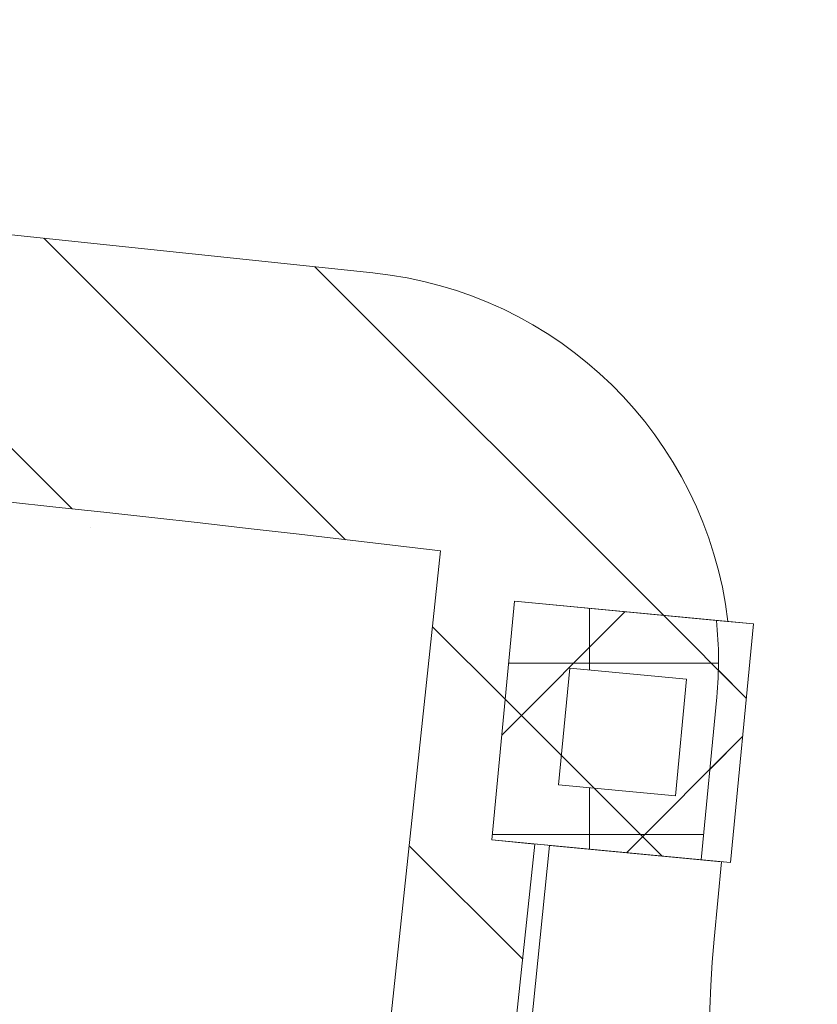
# Model space of a CAD drawing. Header units: metres. Extents: x 167411 to 168816, y 461777 to 462985.
# Tile 31 of 256: x 167572 to 167583, y 462658 to 462672. Entities that reach past the tile are written whole.
import ezdxf

# ---------------------------------------------------------------- set-up
doc = ezdxf.new("R2010")
doc.units = ezdxf.units.M
doc.header["$LTSCALE"] = 0.5
for name, color, linetype, lineweight, true_color in [('Zuid-N-WE-GW-AANVULLEN-menggranulaat', 7, 'Continuous', 18, 0x01ff7f), ('Zuid-N-WE-GW-AANVULLEN-teelgrond 1e grootte boom', 7, 'Continuous', 18, 0x0001ff), ('Zuid-N-WE-GW-AANVULLEN-vrijgekomen grond (uitvullen)', 7, 'Continuous', 18, 0x0100ff), ('Zuid-N-WE-GW-AANVULLEN-zand', 7, 'Continuous', 18, 0x01bfff), ('Zuid-N-WE-GW-AANVULLEN-zand uitvullen', 7, 'Continuous', 18, 0x3fff01), ('Zuid-N-WE-GW-AANVULLEN-zand-ondergrondse container', 7, 'Continuous', 18, 0xff7f01), ('Zuid-N-WE-GW-ONTGRAVEN-grond-ondergrondse container', 7, 'Continuous', 18, 0x01ff3f)]:
    doc.layers.add(name, color=color, linetype=linetype, lineweight=lineweight, true_color=true_color)
pattern_1 = [(45, (0, 0), (-1.767766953, 1.767766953), []), (135, (0, 0), (-1.767766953, -1.767766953), [])]

msp = doc.modelspace()

# ---------------------------------------------------------------- hatches: boundary and pattern name
at = {"layer": 'Zuid-N-WE-GW-AANVULLEN-menggranulaat'}
h = msp.add_hatch(dxfattribs=at)
h.set_pattern_fill('ANSI37', color=256, scale=20)
h.set_pattern_definition(pattern_1)
edge = h.paths.add_edge_path()
edge.add_line((167581.85, 462663.124), (167582.39, 462663.073))
edge.add_line((167582.39, 462663.073), (167582.058, 462659.589))
edge.add_line((167582.058, 462659.589), (167581.627, 462659.63))
edge.add_line((167581.627, 462659.63), (167581.855, 462662.004))
edge.add_arc((167576.381, 462662.54), 5.5, 354.4088, 366.0984)
at = {"layer": 'Zuid-N-WE-GW-AANVULLEN-teelgrond 1e grootte boom'}
h = msp.add_hatch(dxfattribs=at)
h.set_pattern_fill('ANSI33', color=256, scale=20)
h.set_pattern_definition([(45, (0, 0), (-3.535533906, 3.535533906), []), (45, (3.5355, 0), (-3.535533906, 3.535533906), [2.5, -1.25])])
h.paths.add_polyline_path([(167632.838, 462676.527), (167632.838, 462671.527), (167638.838, 462671.527), (167638.838, 462676.527)])
h.paths.add_polyline_path([(167654.119, 462688.735), (167654.119, 462683.735), (167660.119, 462683.735), (167660.119, 462688.735)])
h.paths.add_polyline_path([(167683.88, 462668.618), (167683.88, 462663.618), (167689.88, 462663.618), (167689.88, 462668.618)])
edge = h.paths.add_edge_path()
edge.add_arc((167810.381, 462803.381), 106.5, 242.86447, 243.31002, ccw=False)
edge.add_line((167761.807, 462708.604), (167760.998, 462707.25))
edge.add_arc((167900.66, 462925.369), 259, 237.36841, 245.59739)
edge.add_line((167793.656, 462689.506), (167800.444, 462686.543))
edge.add_line((167800.444, 462686.543), (167800.997, 462686.312))
edge.add_line((167800.997, 462686.312), (167801.249, 462686.924))
edge.add_line((167801.249, 462686.924), (167800.531, 462689.873))
edge.add_line((167800.531, 462689.873), (167797.431, 462691.108))
edge.add_arc((167797.766, 462692.05), 1, 246.2573, 250.4177, ccw=False)
edge.add_arc((167900.66, 462925.368), 256, 243.30971, 246.20254, ccw=False)
edge.add_line((167785.673, 462696.646), (167766.61, 462706.185))
edge.add_line((167766.61, 462706.185), (167762.545, 462708.229))
edge = h.paths.add_edge_path()
edge.add_line((167729.796, 462731.756), (167718.434, 462741.092))
edge.add_arc((167656.853, 462666.146), 97, 50.59119, 61.94803)
edge.add_arc((167611.237, 462580.541), 194, 61.94803, 75.5471)
edge.add_arc((167473.785, 462047.159), 744.808, 75.548774, 77.734696)
edge.add_arc((167473.785, 462047.159), 744.808, 77.734696, 79.041431)
edge.add_line((167615.372, 462778.386), (167614.802, 462775.44))
edge.add_arc((167473.768, 462047.087), 741.882, 75.549494, 79.041183, ccw=False)
edge.add_arc((167611.237, 462580.541), 191, 51.90992, 75.54949, ccw=False)
edge.add_line((167729.065, 462730.866), (167729.796, 462731.756))
edge = h.paths.add_edge_path()
edge.add_arc((167472.852, 461852.321), 939, 85.879922, 87.731062)
edge.add_arc((167502.227, 462593.74), 197, 87.73106, 96.39077)
edge.add_arc((167457.704, 462991.254), 203, 273.55816, 276.39077, ccw=False)
edge.add_line((167470.302, 462788.645), (167468.557, 462788.544))
edge.add_arc((167468.504, 462789.543), 1, 126.5826, 273.0647, ccw=False)
edge.add_line((167467.908, 462790.346), (167467.852, 462791.512))
edge.add_line((167467.852, 462791.512), (167463.356, 462791.334))
edge.add_line((167463.356, 462791.334), (167463.363, 462791.11))
edge.add_line((167463.363, 462791.11), (167462.358, 462791.083))
edge.add_arc((167462.335, 462789.804), 1.279, 88.9464, 226.1744)
edge.add_line((167461.449, 462788.882), (167462.173, 462788.192))
edge.add_line((167462.173, 462788.192), (167462.125, 462788.142))
edge.add_arc((167466.968, 462794.328), 7.856, 231.945, 266.4485)
edge.add_arc((167460.276, 462965.366), 178.987, 271.98676, 276.49495)
edge.add_arc((167502.227, 462593.74), 195, 93.46616, 96.39077, ccw=False)
edge.add_arc((167496.484, 462688.566), 100, 87.9732, 93.46616, ccw=False)
edge.add_arc((167473.785, 462047.159), 741.808, 86.954258, 87.9732, ccw=False)
edge.add_arc((167473.796, 462047.291), 741.676, 83.641907, 86.954552, ccw=False)
edge.add_line((167555.931, 462784.405), (167556.29, 462786.393))
edge.add_arc((167533.376, 462692.33), 96.814, 76.30923, 85.88914)
edge = h.paths.add_edge_path()
edge.add_line((167584.898, 462782.633), (167584.633, 462780.637))
edge.add_line((167584.633, 462780.637), (167596.131, 462778.807))
edge.add_line((167596.131, 462778.807), (167596.433, 462781.675))
edge.add_line((167596.433, 462781.675), (167593.144, 462782.149))
edge.add_arc((167583.149, 462682.326), 100.322, 84.28252, 89.00135)
edge = h.paths.add_edge_path()
edge.add_line((167428.373, 462785.169), (167429.678, 462782.466))
edge.add_arc((167439.986, 462760.63), 24.147, 92.0986, 115.2703, ccw=False)
edge.add_line((167439.102, 462784.76), (167449.49, 462785.149))
edge.add_line((167449.49, 462785.149), (167449.508, 462787.981))
edge.add_line((167449.508, 462787.981), (167439.103, 462787.577))
edge.add_arc((167438.993, 462762.963), 24.614, 89.7448, 115.5587)
at = {"layer": 'Zuid-N-WE-GW-AANVULLEN-zand'}
h = msp.add_hatch(dxfattribs=at)
h.set_pattern_fill('ANSI37', color=256, scale=20, angle=45)
h.set_pattern_definition([(90, (0, 0), (-2.5, 0), []), (180, (0, 0), (-2e-16, -2.5), [])])
edge = h.paths.add_edge_path()
edge.add_line((167581.85, 462663.124), (167578.906, 462663.405))
edge.add_line((167578.906, 462663.405), (167578.574, 462659.921))
edge.add_line((167578.574, 462659.921), (167581.627, 462659.63))
edge.add_line((167581.627, 462659.63), (167581.855, 462662.004))
edge.add_arc((167576.381, 462662.54), 5.5, 354.4088, 366.0984)
h.paths.add_polyline_path([(167579.712, 462662.429), (167581.414, 462662.267), (167581.252, 462660.565), (167579.55, 462660.727)], flags=16)
at = {"layer": 'Zuid-N-WE-GW-AANVULLEN-zand uitvullen'}
h = msp.add_hatch(dxfattribs=at)
h.set_pattern_fill('ANSI31', color=256, scale=20, angle=90)
h.set_pattern_definition([(135, (0, 0), (-1.767766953, -1.767766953), [])])
edge = h.paths.add_edge_path()
edge.add_arc((167172.792, 462667.438), 356.62, 353.3113, 355.90824)
edge.add_line((167528.503, 462641.992), (167558.889, 462638.588))
edge.add_line((167558.889, 462638.588), (167576.919, 462638.371))
edge.add_line((167576.919, 462638.371), (167579.204, 462659.861))
edge.add_line((167579.204, 462659.861), (167578.574, 462659.921))
edge.add_line((167578.574, 462659.921), (167578.906, 462663.405))
edge.add_line((167578.906, 462663.405), (167582.019, 462663.108))
edge.add_arc((167576.26, 462662.422), 5.8, 6.7954, 84.257)
edge.add_line((167576.84, 462668.193), (167571.572, 462668.751))
edge.add_line((167571.572, 462668.751), (167571.362, 462666.662))
edge.add_arc((167521.809, 462173.947), 495.2, 84.25704, 85.63915)
edge.add_line((167559.463, 462667.714), (167559.618, 462669.808))
edge.add_line((167559.618, 462669.808), (167557.564, 462669.96))
edge.add_line((167557.564, 462669.96), (167557.409, 462667.866))
edge.add_arc((167521.809, 462173.947), 495.2, 85.87749, 87.9509)
edge.add_line((167539.516, 462668.831), (167539.591, 462670.929))
edge.add_arc((167521.809, 462173.947), 497.3, 87.9509, 88.44965)
edge.add_line((167535.264, 462671.065), (167535.201, 462668.369))
edge.add_line((167535.201, 462668.369), (167531.702, 462668.451))
edge.add_line((167531.702, 462668.451), (167531.765, 462671.147))
edge.add_line((167531.765, 462671.147), (167531.396, 462671.155))
edge.add_arc((167531.284, 462665.356), 5.8, 88.8954, 178.051)
edge.add_line((167525.487, 462665.553), (167525.279, 462659.415))
edge.add_line((167525.279, 462659.415), (167530.676, 462659.231))
edge.add_line((167530.676, 462659.231), (167530.227, 462646.039))
edge.add_line((167530.227, 462646.039), (167524.83, 462646.222))
edge.add_line((167524.83, 462646.222), (167524.8, 462645.365))
edge.add_arc((167085.27, 462673.338), 440.42, 355.9259, 356.35846, ccw=False)
edge.add_line((167524.577, 462642.048), (167526.68, 462642.023))
edge.add_arc((167172.792, 462667.438), 354.8, 352.3155, 355.89226, ccw=False)
edge.add_line((167524.405, 462619.995), (167522.324, 462620.275))
edge.add_line((167522.324, 462620.275), (167522.047, 462618.263))
edge.add_line((167522.047, 462618.263), (167524.126, 462617.97))
edge.add_arc((167172.792, 462667.438), 354.8, 350.03601, 351.98549, ccw=False)
edge.add_line((167522.24, 462606.047), (167520.172, 462606.41))
edge.add_arc((167105.479, 462679.49), 421.083, 349.37796, 350.00557, ccw=False)
edge.add_line((167519.347, 462601.872), (167519.164, 462600.889))
edge.add_line((167519.164, 462600.889), (167517.729, 462593.145))
edge.add_line((167517.729, 462593.145), (167519.794, 462592.762))
edge.add_line((167519.794, 462592.762), (167517.607, 462580.963))
edge.add_line((167517.607, 462580.963), (167515.542, 462581.346))
edge.add_line((167515.542, 462581.346), (167515.085, 462578.88))
edge.add_arc((167522.755, 462577.459), 7.8, 169.5002, 240.7565)
edge.add_arc((167522.755, 462577.459), 7.8, 240.7565, 253.9479)
edge.add_line((167520.598, 462569.963), (167521.179, 462571.981))
edge.add_line((167521.179, 462571.981), (167535.11, 462567.973))
edge.add_line((167535.11, 462567.973), (167538.48, 462567.016))
edge.add_line((167538.48, 462567.016), (167537.9, 462564.998))
edge.add_line((167537.9, 462564.998), (167538.035, 462564.96))
edge.add_line((167538.035, 462564.96), (167538.822, 462567.817))
edge.add_line((167538.822, 462567.817), (167542.196, 462566.886))
edge.add_line((167542.196, 462566.886), (167541.408, 462564.029))
edge.add_line((167541.408, 462564.029), (167541.566, 462563.986))
edge.add_line((167541.566, 462563.986), (167542.531, 462563.724))
edge.add_line((167542.531, 462563.724), (167542.55, 462563.792))
edge.add_line((167542.55, 462563.792), (167543.558, 462567.507))
edge.add_arc((167672.039, 463043.865), 493.38, 253.9479, 254.90565, ccw=False)
edge.add_line((167535.614, 462569.722), (167518.298, 462574.704))
edge.add_line((167518.298, 462574.704), (167523.44, 462602.45))
edge.add_arc((167172.792, 462667.438), 356.62, 349.50017, 353.01888)
edge.add_line((167526.768, 462624.093), (167526.971, 462625.902))
edge.add_line((167526.971, 462625.902), (167526.985, 462625.901))
edge = h.paths.add_edge_path(flags=16)
edge.add_arc((167525.807, 462232.641), 434.62, 83.12551, 89.08225, ccw=False)
edge.add_line((167577.828, 462664.137), (167575.285, 462640.211))
edge.add_line((167575.285, 462640.211), (167559.002, 462640.406))
edge.add_line((167559.002, 462640.406), (167531.959, 462643.436))
edge.add_line((167531.959, 462643.436), (167532.768, 462667.206))
edge = h.paths.add_edge_path(flags=17)
edge.add_line((167539.731, 462670.924), (167539.661, 462668.966))
edge.add_arc((167521.809, 462173.947), 495.34, 85.89365, 87.9347, ccw=False)
edge.add_line((167557.28, 462668.016), (167557.425, 462669.971))
edge.add_arc((167521.765, 462172.972), 498.277, 85.89612, 87.93377)
edge = h.paths.add_edge_path(flags=17)
edge.add_line((167559.758, 462669.798), (167559.613, 462667.843))
edge.add_arc((167521.809, 462173.947), 495.34, 84.27324, 85.62299, ccw=False)
edge.add_line((167571.237, 462666.815), (167571.433, 462668.765))
edge.add_arc((167521.587, 462171.57), 499.687, 84.27498, 85.61888)
h.paths.add_polyline_path([(167557.712, 462668.165), (167557.823, 462669.661), (167559.319, 462669.55), (167559.208, 462668.054)], flags=16)
h.paths.add_polyline_path([(167528.756, 462664.579), (167527.257, 462664.63), (167527.308, 462666.13), (167528.807, 462666.079)], flags=16)
h.paths.add_polyline_path([(167528.067, 462644.331), (167526.568, 462644.382), (167526.619, 462645.881), (167528.118, 462645.83)], flags=16)
h.paths.add_polyline_path([(167520.901, 462600.49), (167520.627, 462599.015), (167519.152, 462599.289), (167519.426, 462600.763)], flags=16)
edge = h.paths.add_edge_path(flags=17)
edge.add_arc((167172.692, 462667.454), 352.801, 350.05889, 351.96234, ccw=False)
edge.add_line((167520.196, 462606.548), (167522.127, 462606.209))
edge.add_arc((167172.792, 462667.438), 354.66, 350.05863, 351.96288)
edge.add_line((167523.968, 462617.851), (167522.027, 462618.124))
h.paths.add_polyline_path([(167517.704, 462593.007), (167515.568, 462581.484), (167517.495, 462581.126), (167519.631, 462592.65)], flags=17)
h.paths.add_polyline_path([(167519.381, 462572.171), (167520.822, 462571.756), (167520.408, 462570.315), (167518.966, 462570.729)], flags=16)
h.paths.add_polyline_path([(167521.274, 462571.808), (167520.752, 462569.992), (167526.383, 462568.371), (167532.149, 462566.712), (167537.784, 462565.103), (167538.307, 462566.919), (167532.672, 462568.528), (167526.906, 462570.188)], flags=17)
at = {"layer": 'Zuid-N-WE-GW-AANVULLEN-zand-ondergrondse container'}
h = msp.add_hatch(dxfattribs=at)
h.set_pattern_fill('ANSI31', color=256, scale=20)
h.set_pattern_definition([(45, (0, 0), (-1.767766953, 1.767766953), [])])
h.paths.add_polyline_path([(167579.712, 462662.429), (167581.414, 462662.267), (167581.252, 462660.565), (167579.55, 462660.727)], flags=16)
h.paths.add_polyline_path([(167578.906, 462663.405), (167578.574, 462659.921), (167582.058, 462659.589), (167582.39, 462663.073)])
at = {"layer": 'Zuid-N-WE-GW-ONTGRAVEN-grond-ondergrondse container'}
h = msp.add_hatch(dxfattribs=at)
h.set_pattern_fill('ANSI37', color=256, scale=20)
h.set_pattern_definition(pattern_1)
h.paths.add_polyline_path([(167578.906, 462663.405), (167582.39, 462663.073), (167582.058, 462659.589), (167578.574, 462659.921)])

# ---------------------------------------------------------------- linework, layer by layer
at = {"layer": 'Zuid-N-WE-GW-AANVULLEN-menggranulaat', "flags": 128}
msp.add_lwpolyline([(167581.85, 462663.124), (167582.39, 462663.073), (167582.058, 462659.589), (167581.627, 462659.63), (167581.855, 462662.004, 0.05105)], format="xyb", close=True, dxfattribs=at)
at = {"layer": 'Zuid-N-WE-GW-AANVULLEN-vrijgekomen grond (uitvullen)', "flags": 128}
msp.add_lwpolyline([(167617.423, 462630.204, -0.30747), (167608.637, 462629.077), (167607.368, 462629.702, 0.057001), (167577.423, 462640.184), (167579.415, 462659.84), (167581.925, 462659.601), (167581.817, 462658.475, 0.17948), (167584.527, 462648.256), (167584.22, 462642.602), (167585.818, 462642.515), (167585.904, 462644.113), (167586.304, 462644.091), (167586.414, 462646.129, 0.079112), (167590.317, 462643.396), (167594.117, 462641.547), (167593.964, 462641.232), (167593.784, 462641.32), (167592.975, 462639.656), (167614.914, 462628.978), (167615.724, 462630.642), (167615.544, 462630.729), (167615.697, 462631.044)], format="xyb", close=True, dxfattribs=at)
at = {"layer": 'Zuid-N-WE-GW-AANVULLEN-zand', "flags": 128}
msp.add_lwpolyline([(167581.85, 462663.124), (167578.906, 462663.405), (167578.574, 462659.921), (167581.627, 462659.63), (167581.855, 462662.004, 0.05105)], format="xyb", close=True, dxfattribs=at)
msp.add_lwpolyline([(167579.712, 462662.429), (167581.414, 462662.267), (167581.252, 462660.565), (167579.55, 462660.727)], close=True, dxfattribs=at)
at = {"layer": 'Zuid-N-WE-GW-AANVULLEN-zand uitvullen'}
msp.add_lwpolyline([(167576.919, 462638.371), (167579.204, 462659.861), (167578.574, 462659.921), (167578.906, 462663.405), (167582.019, 462663.108, 0.351477), (167576.84, 462668.193), (167571.572, 462668.751), (167571.362, 462666.662, 0.006031), (167559.463, 462667.714), (167559.618, 462669.808), (167557.564, 462669.96)], format="xyb", dxfattribs=at)
msp.add_lwpolyline([(167532.768, 462667.206, -0.025997), (167577.828, 462664.137), (167575.285, 462640.211), (167559.002, 462640.406), (167531.959, 462643.436), (167532.768, 462667.206, -0.025997)], format="xyb", close=True, dxfattribs=at)
at = {"layer": 'Zuid-N-WE-GW-AANVULLEN-zand-ondergrondse container', "flags": 128}
for points in [[(167578.906, 462663.405), (167578.574, 462659.921), (167582.058, 462659.589), (167582.39, 462663.073)], [(167579.712, 462662.429), (167581.414, 462662.267), (167581.252, 462660.565), (167579.55, 462660.727)]]:
    msp.add_lwpolyline(points, close=True, dxfattribs=at)
at = {"layer": 'Zuid-N-WE-GW-ONTGRAVEN-grond-ondergrondse container', "flags": 128}
msp.add_lwpolyline([(167578.906, 462663.405), (167582.39, 462663.073), (167582.058, 462659.589), (167578.574, 462659.921)], close=True, dxfattribs=at)

doc.saveas('drawing.dxf')
